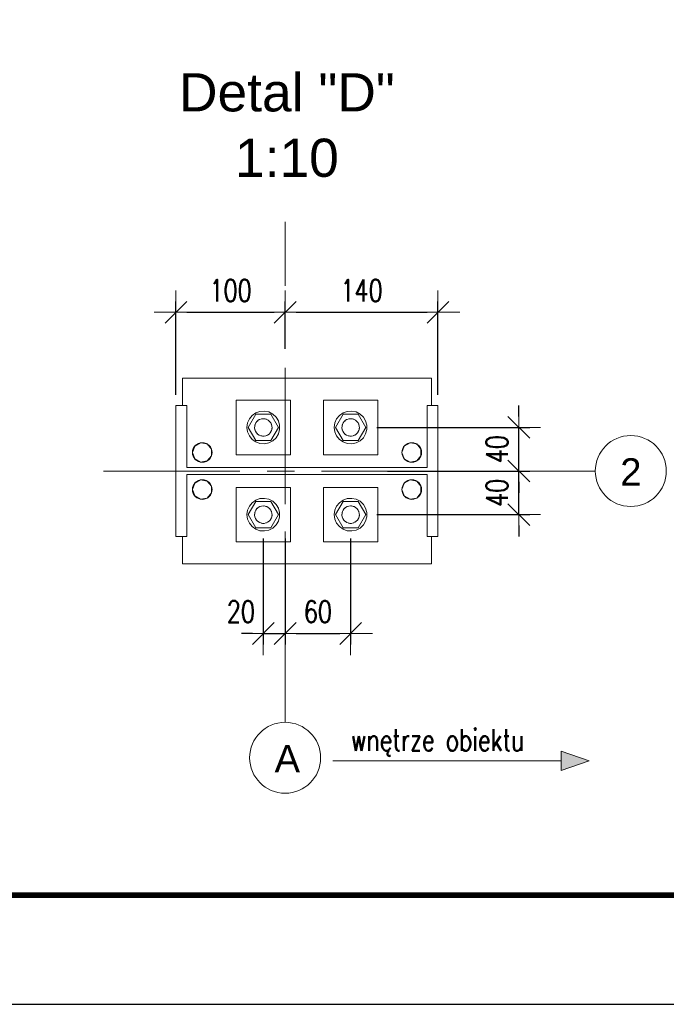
# Model space of a CAD drawing. Header units: millimetres. Extents: x 6807 to 7919, y 15387 to 15883.
# Tile 4 of 120: x 7038 to 7098, y 15387 to 15477. Entities that reach past the tile are written whole.
import ezdxf
from ezdxf.enums import TextEntityAlignment as Align

# ---------------------------------------------------------------- set-up
doc = ezdxf.new("R2010")
doc.units = ezdxf.units.MM
doc.header["$LTSCALE"] = 10
doc.linetypes.add('MITTE', pattern=[2, 1.25, -0.25, 0.25, -0.25])
doc.layers.get('Defpoints').update_dxf_attribs({"color": 1})
doc.layers.add('_FORMATKA', color=8, linetype='Continuous', plot=False)
for name, color, linetype, lineweight in [('_RAMKA', 7, 'Continuous', 35), ('PS_DIM', 4, 'Continuous', 13), ('PS_Object', 30, 'Continuous', 13), ('PS_SOLID', 7, 'Continuous', 30), ('PS_TEXT', 3, 'Continuous', 18)]:
    doc.layers.add(name, color=color, linetype=linetype, lineweight=lineweight)
doc.styles.add('ARIAL', font='arial.ttf')
doc.styles.add('simplex', font='simplex.shx', dxfattribs={"width": 0.75})
doc.dimstyles.new('1_10_SC', dxfattribs={"dimtxt": 2, "dimasz": 1, "dimexe": 1, "dimexo": 1, "dimgap": 1, "dimtad": 1, "dimdec": 0, "dimlfac": 10, "dimtxsty": 'simplex', "dimblk": 'dimznak', "dimcen": 2, "dimclrd": 256, "dimclre": 256, "dimclrt": 3, "dimadec": 1, "dimazin": 0, "dimtfac": 1, "dimtdec": 0, "dimtix": 1, "dimtmove": 2, "dimatfit": 3, "dimldrblk": 'dim-grot', "dimfxl": 1, "dimarcsym": 0})

# ---------------------------------------------------------------- blocks, each defined once
blk = doc.blocks.new('*U18')
at = {"layer": '_FORMATKA', "lineweight": -3}
blk.add_lwpolyline([(-1100, 0), (0, 0), (0, 420), (-1100, 420)], close=True, dxfattribs=at)
at = {"layer": '_RAMKA', "lineweight": -3, "const_width": 0.5}
blk.add_lwpolyline([(-1070, 10), (-10, 10), (-10, 410), (-1070, 410)], close=True, dxfattribs=at)
blk = doc.blocks.new('dimznak')
at = {"color": 0}
for points in [[(0, 2), (0, -2)], [(-2, 0), (2, 0)]]:
    blk.add_lwpolyline(points, dxfattribs=at)
at = {"color": 2}
blk.add_lwpolyline([(1, 1), (-1, -1)], dxfattribs=at)
blk = doc.blocks.new('*D164')
at = {"layer": 'Defpoints', "color": 0, "transparency": 16777216}
for p in [(7070.981, 15436.07), (7084.007, 15436.07), (7069.986, 15432.07)]:
    blk.add_point(p, dxfattribs=at)
at = {"layer": 'PS_DIM', "lineweight": -2, "transparency": 16777216}
for p, q in [((7084.007, 15437.07), (7084.007, 15438.07)), ((7071.981, 15436.07), (7085.007, 15436.07)), ((7084.007, 15432.07), (7084.007, 15436.07)), ((7070.986, 15432.07), (7085.007, 15432.07)), ((7084.007, 15431.07), (7084.007, 15430.07))]:
    blk.add_line(p, q, dxfattribs=at)
for p, rotation in [((7084.007, 15436.07), 270), ((7084.007, 15432.07), 90)]:
    blk.add_blockref('dimznak', p, dxfattribs=dict(at, rotation=rotation))
at = {"layer": 'PS_DIM', "color": 3, "transparency": 16777216, "insert": (7082.007, 15434.07), "char_height": 2, "attachment_point": 5, "rotation": 90, "style": 'simplex'}
blk.add_mtext('40', dxfattribs=at)
blk = doc.blocks.new('dim-grot')
blk.add_hatch(color=256).paths.add_polyline_path([(0, 0), (-2, 0.5), (-2, -0.5)])
blk.add_lwpolyline([(0, 0), (-2, 0.5), (-2, -0.5), (0, 0)])
blk = doc.blocks.new('*D165')
at = {"layer": 'Defpoints', "color": 0, "transparency": 16777216}
for p in [(7069.986, 15440.07), (7084.007, 15440.07), (7070.981, 15436.07)]:
    blk.add_point(p, dxfattribs=at)
at = {"layer": 'PS_DIM', "lineweight": -2, "transparency": 16777216}
for p, q in [((7084.007, 15441.07), (7084.007, 15442.07)), ((7070.986, 15440.07), (7085.007, 15440.07)), ((7084.007, 15436.07), (7084.007, 15440.07)), ((7071.981, 15436.07), (7085.007, 15436.07)), ((7084.007, 15435.07), (7084.007, 15434.07))]:
    blk.add_line(p, q, dxfattribs=at)
for p, rotation in [((7084.007, 15440.07), 270), ((7084.007, 15436.07), 90)]:
    blk.add_blockref('dimznak', p, dxfattribs=dict(at, rotation=rotation))
at = {"layer": 'PS_DIM', "color": 3, "transparency": 16777216, "insert": (7082.007, 15438.07), "char_height": 2, "attachment_point": 5, "rotation": 90, "style": 'simplex'}
blk.add_mtext('40', dxfattribs=at)
blk = doc.blocks.new('*D166')
at = {"layer": 'Defpoints', "color": 0, "transparency": 16777216}
for p in [(7060.6, 15430.87), (7062.6, 15430.87), (7062.6, 15421.179)]:
    blk.add_point(p, dxfattribs=at)
at = {"layer": 'PS_DIM', "lineweight": -2, "transparency": 16777216}
for p, q in [((7060.6, 15429.87), (7060.6, 15420.179)), ((7062.6, 15429.87), (7062.6, 15420.179)), ((7059.6, 15421.179), (7058.6, 15421.179)), ((7060.6, 15421.179), (7062.6, 15421.179)), ((7063.6, 15421.179), (7064.6, 15421.179))]:
    blk.add_line(p, q, dxfattribs=at)
blk.add_blockref('dimznak', (7060.6, 15421.179), dxfattribs=at)
at = {"layer": 'PS_DIM', "lineweight": -2, "transparency": 16777216, "rotation": 180}
blk.add_blockref('dimznak', (7062.6, 15421.179), dxfattribs=at)
at = {"layer": 'PS_DIM', "color": 3, "transparency": 16777216, "insert": (7058.544, 15423.179), "char_height": 2, "attachment_point": 5, "style": 'simplex'}
blk.add_mtext('20', dxfattribs=at)
blk = doc.blocks.new('Przekrój')
at = {"layer": 'PS_DIM', "style": 'ARIAL', "flags": 4}
for tag, p in [('PRZEKRÓJ', (7.886, 7.75)), ('SKALA', (7.886, 1.75))]:
    blk.add_attdef(tag, text='', height=3.5, dxfattribs=at).set_placement(p, align=Align.MIDDLE_CENTER)

msp = doc.modelspace()

# ---------------------------------------------------------------- hatches: boundary and pattern name
at = {"layer": 'PS_DIM'}
h = msp.add_hatch(color=2, dxfattribs=at)
h.dxf.hatch_style = 1
h.paths.add_polyline_path([(7087.895, 15409.501), (7087.895, 15410.394), (7090.456, 15409.501)])
h = msp.add_hatch(color=2, dxfattribs=at)
h.dxf.hatch_style = 1
h.paths.add_polyline_path([(7087.895, 15409.501), (7087.895, 15408.608), (7090.456, 15409.501)])

# ---------------------------------------------------------------- linework, layer by layer
at = {"layer": 'PS_DIM', "color": 2}
for p, q in [((7090.456, 15409.501), (7087.895, 15410.394)), ((7087.895, 15410.394), (7087.895, 15409.501)), ((7087.895, 15409.501), (7066.959, 15409.501)), ((7087.895, 15408.608), (7087.895, 15409.501)), ((7090.456, 15409.501), (7087.895, 15408.608))]:
    msp.add_line(p, q, dxfattribs=at)
at = {"layer": 'PS_Object', "color": 5, "linetype": 'MITTE'}
for p, q in [((7062.6, 15413.038), (7062.6, 15458.923)), ((7045.945, 15436.07), (7091.016, 15436.07))]:
    msp.add_line(p, q, dxfattribs=at)
at = {"layer": 'PS_Object', "color": 2}
for centre in [(7094.268, 15436.07), (7062.6, 15409.786)]:
    msp.add_circle(centre, 3.252, dxfattribs=at)
at = {"layer": 'PS_SOLID', "color": 3, "linetype": 'Continuous', "lineweight": 13}
for p, q in [((7054.844, 15444.57), (7053.2, 15444.57)), ((7053.2, 15444.57), (7053.2, 15442.07)), ((7060.253, 15444.57), (7054.844, 15444.57)), ((7068.253, 15444.57), (7060.253, 15444.57)), ((7074.044, 15444.57), (7068.253, 15444.57)), ((7076, 15444.57), (7074.044, 15444.57)), ((7076, 15442.07), (7076, 15444.57)), ((7060.757, 15442.57), (7058.1, 15442.57)), ((7058.1, 15442.57), (7058.1, 15437.57)), ((7063.1, 15442.57), (7060.757, 15442.57)), ((7063.1, 15437.57), (7063.1, 15442.57)), ((7068.757, 15442.57), (7066.1, 15442.57)), ((7066.1, 15442.57), (7066.1, 15437.57)), ((7071.1, 15442.57), (7068.757, 15442.57)), ((7071.1, 15437.57), (7071.1, 15442.57)), ((7053.58, 15442.07), (7052.6, 15442.07)), ((7052.6, 15442.07), (7052.6, 15430.07)), ((7053.58, 15436.38), (7053.58, 15442.07)), ((7059.908, 15441.27), (7059.215, 15440.07)), ((7059.91, 15441.402), (7059.577, 15441.166)), ((7060.655, 15441.27), (7059.908, 15441.27)), ((7060.295, 15441.539), (7059.91, 15441.402)), ((7060.703, 15441.567), (7060.295, 15441.539)), ((7061.293, 15441.27), (7060.655, 15441.27)), ((7061.103, 15441.484), (7060.703, 15441.567)), ((7061.465, 15441.296), (7061.103, 15441.484)), ((7061.986, 15440.07), (7061.293, 15441.27)), ((7061.764, 15441.017), (7061.465, 15441.296)), ((7067.908, 15441.27), (7067.215, 15440.07)), ((7067.91, 15441.402), (7067.577, 15441.166)), ((7068.655, 15441.27), (7067.908, 15441.27)), ((7068.295, 15441.539), (7067.91, 15441.402)), ((7068.703, 15441.567), (7068.295, 15441.539)), ((7069.293, 15441.27), (7068.655, 15441.27)), ((7069.103, 15441.484), (7068.703, 15441.567)), ((7069.465, 15441.296), (7069.103, 15441.484)), ((7069.986, 15440.07), (7069.293, 15441.27)), ((7069.764, 15441.017), (7069.465, 15441.296)), ((7076.6, 15442.07), (7075.62, 15442.07)), ((7075.62, 15442.07), (7075.62, 15436.38)), ((7076.6, 15430.07), (7076.6, 15442.07)), ((7059.156, 15440.475), (7059.1, 15440.07)), ((7059.319, 15440.849), (7059.156, 15440.475)), ((7059.577, 15441.166), (7059.319, 15440.849)), ((7059.85, 15440.348), (7059.81, 15440.191)), ((7059.921, 15440.493), (7059.85, 15440.348)), ((7059.91, 15440.469), (7059.917, 15440.486)), ((7059.917, 15440.486), (7059.919, 15440.489)), ((7059.917, 15440.486), (7059.919, 15440.489)), ((7060.021, 15440.621), (7059.921, 15440.493)), ((7060.143, 15440.727), (7060.021, 15440.621)), ((7060.042, 15440.64), (7060.054, 15440.655)), ((7060.054, 15440.655), (7060.084, 15440.676)), ((7060.285, 15440.805), (7060.143, 15440.727)), ((7060.204, 15440.76), (7060.232, 15440.78)), ((7060.232, 15440.78), (7060.254, 15440.788)), ((7060.439, 15440.854), (7060.285, 15440.805)), ((7060.433, 15440.852), (7060.438, 15440.853)), ((7060.438, 15440.853), (7060.438, 15440.853)), ((7060.6, 15440.87), (7060.439, 15440.854)), ((7060.761, 15440.854), (7060.6, 15440.87)), ((7060.633, 15440.867), (7060.655, 15440.868)), ((7060.655, 15440.868), (7060.69, 15440.861)), ((7060.916, 15440.805), (7060.761, 15440.854)), ((7060.833, 15440.831), (7060.868, 15440.824)), ((7060.868, 15440.824), (7060.886, 15440.815)), ((7061.057, 15440.727), (7060.916, 15440.805)), ((7061.18, 15440.621), (7061.057, 15440.727)), ((7061.06, 15440.725), (7061.062, 15440.724)), ((7061.062, 15440.724), (7061.071, 15440.715)), ((7061.279, 15440.493), (7061.18, 15440.621)), ((7061.203, 15440.591), (7061.221, 15440.575)), ((7061.221, 15440.575), (7061.239, 15440.546)), ((7061.351, 15440.348), (7061.279, 15440.493)), ((7061.315, 15440.42), (7061.334, 15440.389)), ((7061.334, 15440.389), (7061.339, 15440.372)), ((7061.391, 15440.191), (7061.351, 15440.348)), ((7061.976, 15440.668), (7061.764, 15441.017)), ((7062.086, 15440.274), (7061.976, 15440.668)), ((7067.156, 15440.475), (7067.1, 15440.07)), ((7067.319, 15440.849), (7067.156, 15440.475)), ((7067.577, 15441.166), (7067.319, 15440.849)), ((7067.85, 15440.348), (7067.81, 15440.191)), ((7067.921, 15440.493), (7067.85, 15440.348)), ((7067.91, 15440.469), (7067.917, 15440.486)), ((7067.917, 15440.486), (7067.919, 15440.489)), ((7068.021, 15440.621), (7067.921, 15440.493)), ((7068.143, 15440.727), (7068.021, 15440.621)), ((7068.042, 15440.64), (7068.054, 15440.655)), ((7068.054, 15440.655), (7068.084, 15440.676)), ((7068.285, 15440.805), (7068.143, 15440.727)), ((7068.204, 15440.76), (7068.232, 15440.78)), ((7068.232, 15440.78), (7068.254, 15440.788)), ((7068.439, 15440.854), (7068.285, 15440.805)), ((7068.433, 15440.852), (7068.438, 15440.853)), ((7068.438, 15440.853), (7068.438, 15440.853)), ((7068.6, 15440.87), (7068.439, 15440.854)), ((7068.761, 15440.854), (7068.6, 15440.87)), ((7068.633, 15440.867), (7068.655, 15440.868)), ((7068.655, 15440.868), (7068.69, 15440.861)), ((7068.916, 15440.805), (7068.761, 15440.854)), ((7068.833, 15440.831), (7068.868, 15440.824)), ((7068.868, 15440.824), (7068.886, 15440.815)), ((7069.057, 15440.727), (7068.916, 15440.805)), ((7069.18, 15440.621), (7069.057, 15440.727)), ((7069.06, 15440.725), (7069.062, 15440.724)), ((7069.062, 15440.724), (7069.071, 15440.715)), ((7069.279, 15440.493), (7069.18, 15440.621)), ((7069.203, 15440.591), (7069.221, 15440.575)), ((7069.221, 15440.575), (7069.239, 15440.546)), ((7069.351, 15440.348), (7069.279, 15440.493)), ((7069.315, 15440.42), (7069.334, 15440.389)), ((7069.334, 15440.389), (7069.339, 15440.372)), ((7069.391, 15440.191), (7069.351, 15440.348)), ((7069.976, 15440.668), (7069.764, 15441.017)), ((7070.086, 15440.274), (7069.976, 15440.668)), ((7059.1, 15440.07), (7059.156, 15439.665)), ((7059.156, 15439.665), (7059.319, 15439.291)), ((7059.215, 15440.07), (7059.908, 15438.87)), ((7059.8, 15440.07), (7059.805, 15440.106)), ((7059.803, 15440.054), (7059.8, 15440.07)), ((7059.81, 15440.191), (7059.801, 15440.03)), ((7059.801, 15440.03), (7059.826, 15439.87)), ((7059.825, 15440.252), (7059.83, 15440.286)), ((7059.826, 15439.87), (7059.882, 15439.718)), ((7059.83, 15439.854), (7059.829, 15439.861)), ((7059.83, 15440.286), (7059.84, 15440.309)), ((7059.84, 15439.83), (7059.83, 15439.854)), ((7059.882, 15439.718), (7059.968, 15439.58)), ((7059.917, 15439.654), (7059.906, 15439.68)), ((7059.937, 15439.629), (7059.917, 15439.654)), ((7059.968, 15439.58), (7060.079, 15439.463)), ((7060.054, 15439.485), (7060.032, 15439.513)), ((7060.066, 15439.477), (7060.054, 15439.485)), ((7060.079, 15439.463), (7060.212, 15439.371)), ((7060.989, 15439.371), (7061.121, 15439.463)), ((7061.062, 15439.417), (7061.034, 15439.402)), ((7061.083, 15439.436), (7061.062, 15439.417)), ((7061.121, 15439.463), (7061.233, 15439.58)), ((7061.221, 15439.565), (7061.2, 15439.545)), ((7061.225, 15439.572), (7061.221, 15439.565)), ((7061.233, 15439.58), (7061.319, 15439.718)), ((7061.293, 15438.87), (7061.986, 15440.07)), ((7061.319, 15439.718), (7061.375, 15439.87)), ((7061.334, 15439.751), (7061.326, 15439.738)), ((7061.344, 15439.786), (7061.334, 15439.751)), ((7061.375, 15439.87), (7061.399, 15440.03)), ((7061.393, 15439.961), (7061.384, 15439.929)), ((7061.399, 15440.03), (7061.391, 15440.191)), ((7061.391, 15440.184), (7061.393, 15440.179)), ((7061.393, 15440.179), (7061.393, 15440.156)), ((7061.393, 15439.988), (7061.393, 15439.961)), ((7061.764, 15439.123), (7061.976, 15439.473)), ((7061.976, 15439.473), (7062.086, 15439.866)), ((7062.086, 15440.07), (7062.086, 15440.274)), ((7062.086, 15439.866), (7062.086, 15440.07)), ((7067.1, 15440.07), (7067.156, 15439.665)), ((7067.156, 15439.665), (7067.319, 15439.291)), ((7067.215, 15440.07), (7067.908, 15438.87)), ((7067.8, 15440.07), (7067.805, 15440.106)), ((7067.803, 15440.054), (7067.8, 15440.07)), ((7067.81, 15440.191), (7067.801, 15440.03)), ((7067.801, 15440.03), (7067.826, 15439.87)), ((7067.825, 15440.252), (7067.83, 15440.286)), ((7067.826, 15439.87), (7067.882, 15439.718)), ((7067.83, 15439.854), (7067.829, 15439.861)), ((7067.83, 15440.286), (7067.84, 15440.309)), ((7067.84, 15439.83), (7067.83, 15439.854)), ((7067.882, 15439.718), (7067.968, 15439.58)), ((7067.917, 15439.654), (7067.906, 15439.68)), ((7067.937, 15439.629), (7067.917, 15439.654)), ((7067.968, 15439.58), (7068.079, 15439.463)), ((7068.054, 15439.485), (7068.032, 15439.513)), ((7068.066, 15439.477), (7068.054, 15439.485)), ((7068.079, 15439.463), (7068.212, 15439.371)), ((7068.989, 15439.371), (7069.121, 15439.463)), ((7069.062, 15439.417), (7069.034, 15439.402)), ((7069.083, 15439.436), (7069.062, 15439.417)), ((7069.121, 15439.463), (7069.233, 15439.58)), ((7069.221, 15439.565), (7069.2, 15439.545)), ((7069.225, 15439.572), (7069.221, 15439.565)), ((7069.233, 15439.58), (7069.319, 15439.718)), ((7069.293, 15438.87), (7069.986, 15440.07)), ((7069.319, 15439.718), (7069.375, 15439.87)), ((7069.334, 15439.751), (7069.326, 15439.738)), ((7069.344, 15439.786), (7069.334, 15439.751)), ((7069.375, 15439.87), (7069.399, 15440.03)), ((7069.393, 15439.961), (7069.384, 15439.929)), ((7069.399, 15440.03), (7069.391, 15440.191)), ((7069.391, 15440.184), (7069.393, 15440.179)), ((7069.393, 15440.179), (7069.393, 15440.156)), ((7069.393, 15439.988), (7069.393, 15439.961)), ((7069.764, 15439.123), (7069.976, 15439.473)), ((7069.976, 15439.473), (7070.086, 15439.866)), ((7070.086, 15440.07), (7070.086, 15440.274)), ((7070.086, 15439.866), (7070.086, 15440.07)), ((7054.311, 15438.349), (7054.844, 15438.656)), ((7054.844, 15438.656), (7055.45, 15438.55)), ((7055.45, 15438.55), (7055.846, 15438.078)), ((7059.319, 15439.291), (7059.577, 15438.974)), ((7059.577, 15438.974), (7059.91, 15438.738)), ((7059.908, 15438.87), (7061.293, 15438.87)), ((7059.91, 15438.738), (7060.295, 15438.601)), ((7060.212, 15439.371), (7060.361, 15439.307)), ((7060.232, 15439.36), (7060.224, 15439.365)), ((7060.262, 15439.349), (7060.232, 15439.36)), ((7060.295, 15438.601), (7060.703, 15438.574)), ((7060.361, 15439.307), (7060.519, 15439.274)), ((7060.438, 15439.287), (7060.41, 15439.297)), ((7060.468, 15439.285), (7060.438, 15439.287)), ((7060.519, 15439.274), (7060.681, 15439.274)), ((7060.655, 15439.272), (7060.622, 15439.274)), ((7060.666, 15439.274), (7060.655, 15439.272)), ((7060.681, 15439.274), (7060.84, 15439.307)), ((7060.703, 15438.574), (7061.103, 15438.657)), ((7060.84, 15439.307), (7060.989, 15439.371)), ((7060.868, 15439.316), (7060.856, 15439.314)), ((7060.898, 15439.332), (7060.868, 15439.316)), ((7061.103, 15438.657), (7061.465, 15438.845)), ((7061.465, 15438.845), (7061.764, 15439.123)), ((7067.319, 15439.291), (7067.577, 15438.974)), ((7067.577, 15438.974), (7067.91, 15438.738)), ((7067.908, 15438.87), (7069.293, 15438.87)), ((7067.91, 15438.738), (7068.295, 15438.601)), ((7068.212, 15439.371), (7068.361, 15439.307)), ((7068.232, 15439.36), (7068.224, 15439.365)), ((7068.262, 15439.349), (7068.232, 15439.36)), ((7068.295, 15438.601), (7068.703, 15438.574)), ((7068.361, 15439.307), (7068.519, 15439.274)), ((7068.438, 15439.287), (7068.41, 15439.297)), ((7068.468, 15439.285), (7068.438, 15439.287)), ((7068.519, 15439.274), (7068.681, 15439.274)), ((7068.655, 15439.272), (7068.622, 15439.274)), ((7068.666, 15439.274), (7068.655, 15439.272)), ((7068.681, 15439.274), (7068.84, 15439.307)), ((7068.703, 15438.574), (7069.103, 15438.657)), ((7068.84, 15439.307), (7068.989, 15439.371)), ((7068.868, 15439.316), (7068.856, 15439.314)), ((7068.898, 15439.332), (7068.868, 15439.316)), ((7069.103, 15438.657), (7069.465, 15438.845)), ((7069.465, 15438.845), (7069.764, 15439.123)), ((7073.511, 15438.349), (7074.044, 15438.656)), ((7074.044, 15438.656), (7074.65, 15438.55)), ((7074.65, 15438.55), (7075.046, 15438.078)), ((7054.1, 15437.77), (7054.311, 15438.349)), ((7054.311, 15437.192), (7054.1, 15437.77)), ((7055.846, 15438.078), (7055.846, 15437.462)), ((7073.3, 15437.77), (7073.511, 15438.349)), ((7073.511, 15437.192), (7073.3, 15437.77)), ((7075.046, 15438.078), (7075.046, 15437.462)), ((7054.844, 15436.884), (7054.311, 15437.192)), ((7055.45, 15436.991), (7054.844, 15436.884)), ((7055.846, 15437.462), (7055.45, 15436.991)), ((7058.1, 15437.57), (7063.1, 15437.57)), ((7066.1, 15437.57), (7071.1, 15437.57)), ((7074.044, 15436.884), (7073.511, 15437.192)), ((7074.65, 15436.991), (7074.044, 15436.884)), ((7075.046, 15437.462), (7074.65, 15436.991)), ((7075.62, 15436.38), (7053.58, 15436.38)), ((7053.58, 15430.07), (7053.58, 15435.76)), ((7053.58, 15435.76), (7075.62, 15435.76)), ((7054.1, 15434.37), (7054.311, 15434.949)), ((7054.311, 15434.949), (7054.844, 15435.256)), ((7054.844, 15435.256), (7055.45, 15435.15)), ((7055.45, 15435.15), (7055.846, 15434.678)), ((7073.3, 15434.37), (7073.511, 15434.949)), ((7073.511, 15434.949), (7074.044, 15435.256)), ((7074.044, 15435.256), (7074.65, 15435.15)), ((7074.65, 15435.15), (7075.046, 15434.678)), ((7075.62, 15435.76), (7075.62, 15430.07)), ((7054.311, 15433.792), (7054.1, 15434.37)), ((7055.846, 15434.062), (7055.45, 15433.591)), ((7055.846, 15434.678), (7055.846, 15434.062)), ((7060.757, 15434.57), (7058.1, 15434.57)), ((7058.1, 15434.57), (7058.1, 15429.57)), ((7063.1, 15434.57), (7060.757, 15434.57)), ((7063.1, 15429.57), (7063.1, 15434.57)), ((7068.757, 15434.57), (7066.1, 15434.57)), ((7066.1, 15434.57), (7066.1, 15429.57)), ((7071.1, 15434.57), (7068.757, 15434.57)), ((7071.1, 15429.57), (7071.1, 15434.57)), ((7073.511, 15433.792), (7073.3, 15434.37)), ((7075.046, 15434.062), (7074.65, 15433.591)), ((7075.046, 15434.678), (7075.046, 15434.062)), ((7054.844, 15433.484), (7054.311, 15433.792)), ((7055.45, 15433.591), (7054.844, 15433.484)), ((7059.908, 15433.27), (7059.215, 15432.07)), ((7059.577, 15433.166), (7059.319, 15432.849)), ((7059.91, 15433.402), (7059.577, 15433.166)), ((7060.655, 15433.27), (7059.908, 15433.27)), ((7060.295, 15433.539), (7059.91, 15433.402)), ((7060.703, 15433.567), (7060.295, 15433.539)), ((7061.293, 15433.27), (7060.655, 15433.27)), ((7061.103, 15433.484), (7060.703, 15433.567)), ((7061.465, 15433.296), (7061.103, 15433.484)), ((7061.986, 15432.07), (7061.293, 15433.27)), ((7061.764, 15433.017), (7061.465, 15433.296)), ((7067.908, 15433.27), (7067.215, 15432.07)), ((7067.577, 15433.166), (7067.319, 15432.849)), ((7067.91, 15433.402), (7067.577, 15433.166)), ((7068.655, 15433.27), (7067.908, 15433.27)), ((7068.295, 15433.539), (7067.91, 15433.402)), ((7068.703, 15433.567), (7068.295, 15433.539)), ((7069.293, 15433.27), (7068.655, 15433.27)), ((7069.103, 15433.484), (7068.703, 15433.567)), ((7069.465, 15433.296), (7069.103, 15433.484)), ((7069.986, 15432.07), (7069.293, 15433.27)), ((7069.764, 15433.017), (7069.465, 15433.296)), ((7074.044, 15433.484), (7073.511, 15433.792)), ((7074.65, 15433.591), (7074.044, 15433.484)), ((7059.156, 15432.475), (7059.1, 15432.07)), ((7059.319, 15432.849), (7059.156, 15432.475)), ((7059.85, 15432.348), (7059.81, 15432.191)), ((7059.825, 15432.252), (7059.83, 15432.286)), ((7059.83, 15432.286), (7059.84, 15432.309)), ((7059.921, 15432.493), (7059.85, 15432.348)), ((7059.91, 15432.469), (7059.917, 15432.486)), ((7059.917, 15432.486), (7059.919, 15432.489)), ((7060.021, 15432.621), (7059.921, 15432.493)), ((7060.143, 15432.727), (7060.021, 15432.621)), ((7060.042, 15432.64), (7060.054, 15432.655)), ((7060.054, 15432.655), (7060.084, 15432.676)), ((7060.285, 15432.805), (7060.143, 15432.727)), ((7060.204, 15432.76), (7060.232, 15432.78)), ((7060.232, 15432.78), (7060.254, 15432.788)), ((7060.439, 15432.854), (7060.285, 15432.805)), ((7060.433, 15432.852), (7060.438, 15432.853)), ((7060.438, 15432.853), (7060.438, 15432.853)), ((7060.6, 15432.87), (7060.439, 15432.854)), ((7060.761, 15432.854), (7060.6, 15432.87)), ((7060.633, 15432.867), (7060.655, 15432.868)), ((7060.655, 15432.868), (7060.69, 15432.861)), ((7060.916, 15432.805), (7060.761, 15432.854)), ((7060.833, 15432.831), (7060.868, 15432.824)), ((7060.868, 15432.824), (7060.886, 15432.815)), ((7061.057, 15432.727), (7060.916, 15432.805)), ((7061.18, 15432.621), (7061.057, 15432.727)), ((7061.06, 15432.725), (7061.062, 15432.724)), ((7061.062, 15432.724), (7061.071, 15432.715)), ((7061.279, 15432.493), (7061.18, 15432.621)), ((7061.203, 15432.591), (7061.221, 15432.575)), ((7061.221, 15432.575), (7061.239, 15432.546)), ((7061.351, 15432.348), (7061.279, 15432.493)), ((7061.315, 15432.42), (7061.334, 15432.389)), ((7061.334, 15432.389), (7061.339, 15432.372)), ((7061.391, 15432.191), (7061.351, 15432.348)), ((7061.976, 15432.668), (7061.764, 15433.017)), ((7062.086, 15432.274), (7061.976, 15432.668)), ((7062.086, 15432.07), (7062.086, 15432.274)), ((7067.156, 15432.475), (7067.1, 15432.07)), ((7067.319, 15432.849), (7067.156, 15432.475)), ((7067.85, 15432.348), (7067.81, 15432.191)), ((7067.825, 15432.252), (7067.83, 15432.286)), ((7067.83, 15432.286), (7067.84, 15432.309)), ((7067.921, 15432.493), (7067.85, 15432.348)), ((7067.91, 15432.469), (7067.917, 15432.486)), ((7067.917, 15432.486), (7067.919, 15432.489)), ((7068.021, 15432.621), (7067.921, 15432.493)), ((7068.143, 15432.727), (7068.021, 15432.621)), ((7068.042, 15432.64), (7068.054, 15432.655)), ((7068.054, 15432.655), (7068.084, 15432.676)), ((7068.285, 15432.805), (7068.143, 15432.727)), ((7068.204, 15432.76), (7068.232, 15432.78)), ((7068.232, 15432.78), (7068.254, 15432.788)), ((7068.439, 15432.854), (7068.285, 15432.805)), ((7068.433, 15432.852), (7068.438, 15432.853)), ((7068.438, 15432.853), (7068.438, 15432.853)), ((7068.6, 15432.87), (7068.439, 15432.854)), ((7068.761, 15432.854), (7068.6, 15432.87)), ((7068.633, 15432.867), (7068.655, 15432.868)), ((7068.655, 15432.868), (7068.69, 15432.861)), ((7068.916, 15432.805), (7068.761, 15432.854)), ((7068.833, 15432.831), (7068.868, 15432.824)), ((7068.868, 15432.824), (7068.886, 15432.815)), ((7069.057, 15432.727), (7068.916, 15432.805)), ((7069.18, 15432.621), (7069.057, 15432.727)), ((7069.06, 15432.725), (7069.062, 15432.724)), ((7069.062, 15432.724), (7069.071, 15432.715)), ((7069.279, 15432.493), (7069.18, 15432.621)), ((7069.203, 15432.591), (7069.221, 15432.575)), ((7069.221, 15432.575), (7069.239, 15432.546)), ((7069.351, 15432.348), (7069.279, 15432.493)), ((7069.315, 15432.42), (7069.334, 15432.389)), ((7069.334, 15432.389), (7069.339, 15432.372)), ((7069.391, 15432.191), (7069.351, 15432.348)), ((7069.976, 15432.668), (7069.764, 15433.017)), ((7070.086, 15432.274), (7069.976, 15432.668)), ((7070.086, 15432.07), (7070.086, 15432.274)), ((7059.1, 15432.07), (7059.156, 15431.665)), ((7059.156, 15431.665), (7059.319, 15431.291)), ((7059.215, 15432.07), (7059.908, 15430.87)), ((7059.319, 15431.291), (7059.577, 15430.974)), ((7059.8, 15432.07), (7059.805, 15432.106)), ((7059.803, 15432.054), (7059.8, 15432.07)), ((7059.81, 15432.191), (7059.801, 15432.03)), ((7059.801, 15432.03), (7059.826, 15431.87)), ((7059.826, 15431.87), (7059.882, 15431.718)), ((7059.83, 15431.854), (7059.829, 15431.861)), ((7059.84, 15431.83), (7059.83, 15431.854)), ((7059.882, 15431.718), (7059.968, 15431.58)), ((7059.917, 15431.654), (7059.906, 15431.68)), ((7059.937, 15431.629), (7059.917, 15431.654)), ((7059.968, 15431.58), (7060.079, 15431.463)), ((7060.054, 15431.485), (7060.032, 15431.513)), ((7060.066, 15431.477), (7060.054, 15431.485)), ((7060.079, 15431.463), (7060.212, 15431.371)), ((7060.212, 15431.371), (7060.361, 15431.307)), ((7060.232, 15431.36), (7060.224, 15431.365)), ((7060.262, 15431.349), (7060.232, 15431.36)), ((7060.361, 15431.307), (7060.519, 15431.274)), ((7060.438, 15431.287), (7060.41, 15431.297)), ((7060.681, 15431.274), (7060.84, 15431.307)), ((7060.84, 15431.307), (7060.989, 15431.371)), ((7060.868, 15431.316), (7060.856, 15431.314)), ((7060.898, 15431.332), (7060.868, 15431.316)), ((7060.989, 15431.371), (7061.121, 15431.463)), ((7061.062, 15431.417), (7061.034, 15431.402)), ((7061.083, 15431.436), (7061.062, 15431.417)), ((7061.121, 15431.463), (7061.233, 15431.58)), ((7061.221, 15431.565), (7061.2, 15431.545)), ((7061.225, 15431.572), (7061.221, 15431.565)), ((7061.233, 15431.58), (7061.319, 15431.718)), ((7061.293, 15430.87), (7061.986, 15432.07)), ((7061.319, 15431.718), (7061.375, 15431.87)), ((7061.334, 15431.751), (7061.326, 15431.738)), ((7061.344, 15431.786), (7061.334, 15431.751)), ((7061.375, 15431.87), (7061.399, 15432.03)), ((7061.393, 15431.961), (7061.384, 15431.929)), ((7061.399, 15432.03), (7061.391, 15432.191)), ((7061.391, 15432.184), (7061.393, 15432.179)), ((7061.393, 15432.179), (7061.393, 15432.156)), ((7061.393, 15431.988), (7061.393, 15431.961)), ((7061.764, 15431.123), (7061.976, 15431.473)), ((7061.976, 15431.473), (7062.086, 15431.866)), ((7062.086, 15431.866), (7062.086, 15432.07)), ((7067.1, 15432.07), (7067.156, 15431.665)), ((7067.156, 15431.665), (7067.319, 15431.291)), ((7067.215, 15432.07), (7067.908, 15430.87)), ((7067.319, 15431.291), (7067.577, 15430.974)), ((7067.8, 15432.07), (7067.805, 15432.106)), ((7067.803, 15432.054), (7067.8, 15432.07)), ((7067.803, 15432.054), (7067.8, 15432.07)), ((7067.81, 15432.191), (7067.801, 15432.03)), ((7067.801, 15432.03), (7067.826, 15431.87)), ((7067.826, 15431.87), (7067.882, 15431.718)), ((7067.83, 15431.854), (7067.829, 15431.861)), ((7067.84, 15431.83), (7067.83, 15431.854)), ((7067.882, 15431.718), (7067.968, 15431.58)), ((7067.917, 15431.654), (7067.906, 15431.68)), ((7067.937, 15431.629), (7067.917, 15431.654)), ((7067.968, 15431.58), (7068.079, 15431.463)), ((7068.054, 15431.485), (7068.032, 15431.513)), ((7068.066, 15431.477), (7068.054, 15431.485)), ((7068.079, 15431.463), (7068.212, 15431.371)), ((7068.212, 15431.371), (7068.361, 15431.307)), ((7068.232, 15431.36), (7068.224, 15431.365)), ((7068.262, 15431.349), (7068.232, 15431.36)), ((7068.361, 15431.307), (7068.519, 15431.274)), ((7068.438, 15431.287), (7068.41, 15431.297)), ((7068.681, 15431.274), (7068.84, 15431.307)), ((7068.84, 15431.307), (7068.989, 15431.371)), ((7068.868, 15431.316), (7068.856, 15431.314)), ((7068.898, 15431.332), (7068.868, 15431.316)), ((7068.989, 15431.371), (7069.121, 15431.463)), ((7069.062, 15431.417), (7069.034, 15431.402)), ((7069.083, 15431.436), (7069.062, 15431.417)), ((7069.121, 15431.463), (7069.233, 15431.58)), ((7069.221, 15431.565), (7069.2, 15431.545)), ((7069.225, 15431.572), (7069.221, 15431.565)), ((7069.233, 15431.58), (7069.319, 15431.718)), ((7069.293, 15430.87), (7069.986, 15432.07)), ((7069.319, 15431.718), (7069.375, 15431.87)), ((7069.334, 15431.751), (7069.326, 15431.738)), ((7069.344, 15431.786), (7069.334, 15431.751)), ((7069.375, 15431.87), (7069.399, 15432.03)), ((7069.393, 15431.961), (7069.384, 15431.929)), ((7069.399, 15432.03), (7069.391, 15432.191)), ((7069.391, 15432.184), (7069.393, 15432.179)), ((7069.393, 15432.179), (7069.393, 15432.156)), ((7069.393, 15431.988), (7069.393, 15431.961)), ((7069.764, 15431.123), (7069.976, 15431.473)), ((7069.976, 15431.473), (7070.086, 15431.866)), ((7070.086, 15431.866), (7070.086, 15432.07)), ((7059.577, 15430.974), (7059.91, 15430.738)), ((7059.908, 15430.87), (7061.293, 15430.87)), ((7059.91, 15430.738), (7060.295, 15430.601)), ((7060.295, 15430.601), (7060.703, 15430.574)), ((7060.468, 15431.285), (7060.438, 15431.287)), ((7060.519, 15431.274), (7060.681, 15431.274)), ((7060.655, 15431.272), (7060.622, 15431.274)), ((7060.666, 15431.274), (7060.655, 15431.272)), ((7060.703, 15430.574), (7061.103, 15430.657)), ((7061.103, 15430.657), (7061.465, 15430.845)), ((7061.465, 15430.845), (7061.764, 15431.123)), ((7067.577, 15430.974), (7067.91, 15430.738)), ((7067.908, 15430.87), (7069.293, 15430.87)), ((7067.91, 15430.738), (7068.295, 15430.601)), ((7068.295, 15430.601), (7068.703, 15430.574)), ((7068.468, 15431.285), (7068.438, 15431.287)), ((7068.519, 15431.274), (7068.681, 15431.274)), ((7068.655, 15431.272), (7068.622, 15431.274)), ((7068.666, 15431.274), (7068.655, 15431.272)), ((7068.703, 15430.574), (7069.103, 15430.657)), ((7069.103, 15430.657), (7069.465, 15430.845)), ((7069.465, 15430.845), (7069.764, 15431.123)), ((7052.6, 15430.07), (7053.58, 15430.07)), ((7053.2, 15430.07), (7053.2, 15427.57)), ((7058.1, 15429.57), (7063.1, 15429.57)), ((7066.1, 15429.57), (7071.1, 15429.57)), ((7075.62, 15430.07), (7076.6, 15430.07)), ((7076, 15427.57), (7076, 15430.07)), ((7053.2, 15427.57), (7076, 15427.57))]:
    msp.add_line(p, q, dxfattribs=at)
for centre in [(7055, 15437.77), (7074.2, 15437.77), (7055, 15434.37), (7074.2, 15434.37)]:
    msp.add_circle(centre, 0.9, dxfattribs=at)

# ---------------------------------------------------------------- block references
at = {"layer": 'PS_DIM'}
msp.add_blockref('*U18', (7913.346, 15387.186), dxfattribs=at)
ref = msp.add_blockref('Przekrój', (7054.874, 15463.037), dxfattribs=at)
ref.add_attrib('PRZEKRÓJ', 'Detal "D"', dxfattribs={"layer": 'PS_TEXT', "height": 3.5, "style": 'ARIAL'}).set_placement((7062.76, 15470.787), align=Align.MIDDLE_CENTER)
ref.add_attrib('SKALA', '1:10', dxfattribs={"layer": 'PS_TEXT', "height": 3.5, "style": 'ARIAL'}).set_placement((7062.76, 15464.787), align=Align.MIDDLE_CENTER)

# ---------------------------------------------------------------- texts
at = {"layer": 'PS_DIM', "color": 2, "insert": (7076.578, 15411.184), "char_height": 2, "attachment_point": 5, "style": 'simplex'}
msp.add_mtext('wnętrze obiektu', dxfattribs=at)
at = {"layer": 'PS_Object', "color": 3, "style": 'ARIAL'}
for s, p in [('2', (7093.302, 15434.74)), ('A', (7061.634, 15408.457))]:
    msp.add_text(s, height=2.5, dxfattribs=at).set_placement(p)

# ---------------------------------------------------------------- dimensions: what is measured, and where the dimension line sits
at = {"layer": 'PS_DIM'}
for base, p1, p2 in [((7062.6, 15450.62), (7052.6, 15442.07), (7062.6, 15446.261)), ((7076.6, 15450.62), (7062.6, 15446.261), (7076.6, 15442.07)), ((7068.6, 15421.179), (7062.6, 15430.87), (7068.6, 15430.87))]:
    msp.add_linear_dim(base=base, p1=p1, p2=p2, dimstyle='1_10_SC', dxfattribs=at).render()
for base, p1, p2, picture, middle in [((7084.007, 15440.07), (7070.981, 15436.07), (7069.986, 15440.07), '*D165', (7082.007, 15438.07)), ((7084.007, 15436.07), (7069.986, 15432.07), (7070.981, 15436.07), '*D164', (7082.007, 15434.07))]:
    dim = msp.add_linear_dim(base=base, p1=p1, p2=p2, angle=90, dimstyle='1_10_SC', dxfattribs=at)
    dim.commit()
    dim.dimension.update_dxf_attribs({"geometry": picture, "text_midpoint": middle})
dim = msp.add_linear_dim(base=(7062.6, 15421.179), p1=(7060.6, 15430.87), p2=(7062.6, 15430.87), dimstyle='1_10_SC', dxfattribs=at)
dim.commit()
dim.dimension.update_dxf_attribs({"geometry": '*D166', "text_midpoint": (7058.544, 15423.179), "dimtype": 128})

doc.saveas('drawing.dxf')
